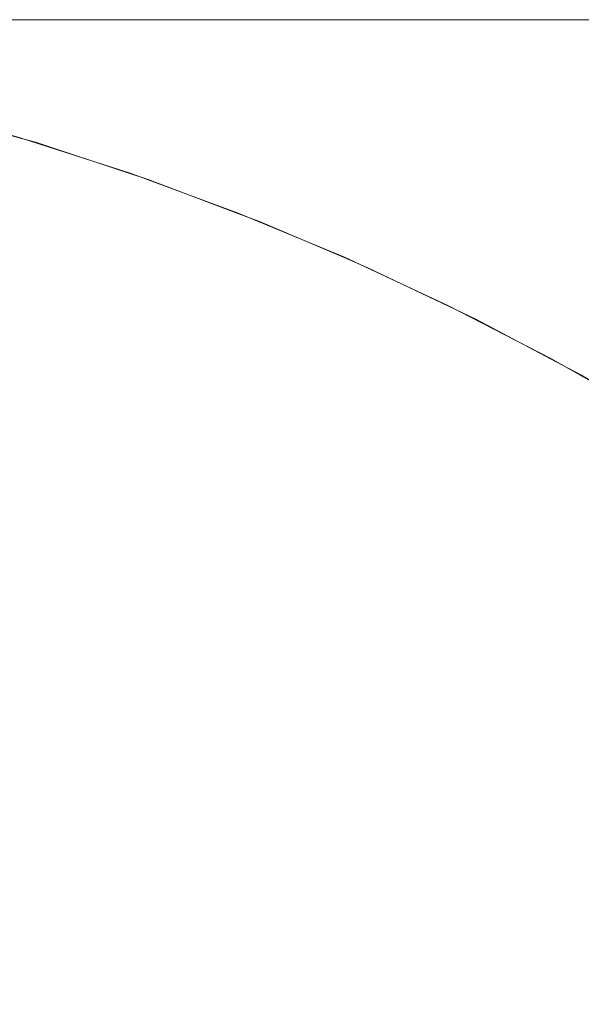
# Model space of a CAD drawing. Header units: centimetres. Extents: x -25.9 to 27.4, y -28.2 to -26.4.
# Tile 86 of 199: x -8.0998 to -8.0798, y -26.3952 to -26.36. Entities that reach past the tile are written whole.
import ezdxf

# ---------------------------------------------------------------- set-up
doc = ezdxf.new("R2010")
doc.units = ezdxf.units.CM
doc.header["$LTSCALE"] = 2.54
doc.layers.add('Lucido design-1', color=7, linetype='Continuous')

# ---------------------------------------------------------------- blocks, each defined once
blk = doc.blocks.new('Gruppo-4-1')
at = {"color": 7, "linetype": 'Continuous', "lineweight": 9}
for points, invisible_edges in [([(27.271439, -26.360047, 540.423108), (27.271439, -26.36, 540.420033), (-25.828561, -26.36, 540.420033), (-25.828561, -26.360047, 540.423108)], 8), ([(-25.828561, -26.36, 539.820033), (-8.084169, -26.36, 540.145677), (-8.089361, -26.36, 540.13896)], 9), ([(-25.828561, -26.36, 539.820033), (-8.078696, -26.36, 540.152168), (-8.084169, -26.36, 540.145677)], 9), ([(-8.089361, -26.36, 540.13896), (-8.094263, -26.36, 540.132028), (-25.828561, -26.36, 539.820033)], 10), ([(-25.828561, -26.36, 540.420033), (-8.003133, -26.36, 540.205611), (-8.010942, -26.36, 540.202279)], 9), ([(-25.828561, -26.36, 539.820033), (-8.098867, -26.36, 540.124895), (-8.103164, -26.36, 540.117572)], 9), ([(-8.094263, -26.36, 540.132028), (-8.098867, -26.36, 540.124895), (-25.828561, -26.36, 539.820033)], 10), ([(-25.828561, -26.36, 540.420033), (-8.040556, -26.36, 540.185735), (-8.047488, -26.36, 540.180833)], 9), ([(-25.828561, -26.36, 540.420033), (-8.0261, -26.36, 540.194636), (-8.033423, -26.36, 540.190339)], 9), ([(-8.010942, -26.36, 540.202279), (-8.018602, -26.36, 540.198619), (-25.828561, -26.36, 540.420033)], 10), ([(-8.018602, -26.36, 540.198619), (-8.0261, -26.36, 540.194636), (-25.828561, -26.36, 540.420033)], 10), ([(-25.828561, -26.36, 540.420033), (-7.987126, -26.36, 540.211267), (-7.995189, -26.36, 540.208609)], 9), ([(-25.828561, -26.36, 540.420033), (-7.970697, -26.36, 540.215544), (-7.978957, -26.36, 540.21358)], 9), ([(-25.828561, -26.36, 539.820033), (-8.066949, -26.36, 540.164425), (-8.072953, -26.36, 540.158421)], 9), ([(-8.033423, -26.36, 540.190339), (-8.040556, -26.36, 540.185735), (-25.828561, -26.36, 540.420033)], 10), ([(-8.047488, -26.36, 540.180833), (-8.054205, -26.36, 540.175641), (-25.828561, -26.36, 540.420033)], 10), ([(-7.995189, -26.36, 540.208609), (-8.003133, -26.36, 540.205611), (-25.828561, -26.36, 540.420033)], 10), ([(-25.828561, -26.36, 540.420033), (-7.962362, -26.36, 540.217157), (-7.970697, -26.36, 540.215544)], 9), ([(-7.978957, -26.36, 540.21358), (-7.987126, -26.36, 540.211267), (-25.828561, -26.36, 540.420033)], 10), ([(9.371439, -26.36, 540.220033), (-25.828561, -26.36, 540.420033), (27.271439, -26.36, 540.420033)], 9), ([(9.371439, -26.36, 540.220033), (-7.928561, -26.36, 540.220033), (-25.828561, -26.36, 540.420033)], 10), ([(-8.072953, -26.36, 540.158421), (-8.078696, -26.36, 540.152168), (-25.828561, -26.36, 539.820033)], 10), ([(-25.828561, -26.36, 539.820033), (-25.828561, -26.36, 540.420033), (-8.054205, -26.36, 540.175641), (-8.060696, -26.36, 540.170168)], 10), ([(-8.060696, -26.36, 540.170168), (-8.066949, -26.36, 540.164425), (-25.828561, -26.36, 539.820033)], 10), ([(-25.828561, -26.36, 540.420033), (-7.953965, -26.36, 540.218414), (-7.962362, -26.36, 540.217157)], 9), ([(-25.828561, -26.36, 540.420033), (-7.93705, -26.36, 540.219853), (-7.945523, -26.36, 540.219313)], 9), ([(-7.928561, -26.36, 540.220033), (-7.93705, -26.36, 540.219853), (-25.828561, -26.36, 540.420033)], 10), ([(-7.945523, -26.36, 540.219313), (-7.953965, -26.36, 540.218414), (-25.828561, -26.36, 540.420033)], 10), ([(-25.828561, -26.360047, 540.423108), (-25.828561, -26.360114, 540.424394), (27.271439, -26.360114, 540.424394), (27.271439, -26.360047, 540.423108)], 10), ([(27.271439, -26.360261, 540.427254), (27.271439, -26.360114, 540.424394), (-25.828561, -26.360114, 540.424394), (-25.828561, -26.360261, 540.427254)], 10), ([(-25.828561, -26.360261, 540.427254), (-25.828561, -26.3604, 540.428747), (27.271439, -26.3604, 540.428747), (27.271439, -26.360261, 540.427254)], 10), ([(-8.107147, -26.36, 540.110074), (-8.103164, -26.36, 540.117572), (-8.099358, -26.360095, 540.115446), (-8.103254, -26.360095, 540.108111)], 14), ([(-8.106834, -26.360095, 540.100618), (-8.103254, -26.360095, 540.108111), (-8.099564, -26.360361, 540.106251), (-8.103069, -26.360361, 540.098916)], 15), ([(-8.103254, -26.360095, 540.108111), (-8.099358, -26.360095, 540.115446), (-8.09575, -26.360361, 540.113431), (-8.099564, -26.360361, 540.106251)], 15), ([(-8.103164, -26.36, 540.117572), (-8.098867, -26.36, 540.124895), (-8.095155, -26.360095, 540.122609), (-8.099358, -26.360095, 540.115446)], 14), ([(-8.099358, -26.360095, 540.115446), (-8.095155, -26.360095, 540.122609), (-8.091636, -26.360361, 540.120442), (-8.09575, -26.360361, 540.113431)], 15), ([(-8.098867, -26.36, 540.124895), (-8.094263, -26.36, 540.132028), (-8.090651, -26.360095, 540.129587), (-8.095155, -26.360095, 540.122609)], 14), ([(-8.095155, -26.360095, 540.122609), (-8.090651, -26.360095, 540.129587), (-8.087227, -26.360361, 540.127273), (-8.091636, -26.360361, 540.120442)], 15), ([(-8.094263, -26.36, 540.132028), (-8.089361, -26.36, 540.13896), (-8.085856, -26.360095, 540.136368), (-8.090651, -26.360095, 540.129587)], 14), ([(-8.090651, -26.360095, 540.129587), (-8.085856, -26.360095, 540.136368), (-8.082533, -26.360361, 540.13391), (-8.087227, -26.360361, 540.127273)], 15), ([(-8.089361, -26.36, 540.13896), (-8.084169, -26.36, 540.145677), (-8.080776, -26.360095, 540.142938), (-8.085856, -26.360095, 540.136368)], 14), ([(-8.085856, -26.360095, 540.136368), (-8.080776, -26.360095, 540.142938), (-8.077561, -26.360361, 540.140342), (-8.082533, -26.360361, 540.13391)], 15), ([(-8.084169, -26.36, 540.145677), (-8.078696, -26.36, 540.152168), (-8.075423, -26.360095, 540.149288), (-8.080776, -26.360095, 540.142938)], 14), ([(-8.080776, -26.360095, 540.142938), (-8.075423, -26.360095, 540.149288), (-8.072321, -26.360361, 540.146558), (-8.077561, -26.360361, 540.140342)], 15), ([(27.271439, -26.360647, 540.43139), (27.271439, -26.3604, 540.428747), (-25.828561, -26.3604, 540.428747), (-25.828561, -26.360647, 540.43139)], 10), ([(-25.828561, -26.360647, 540.43139), (-25.828561, -26.360876, 540.433083), (27.271439, -26.360876, 540.433083), (27.271439, -26.360647, 540.43139)], 10), ([(-8.106259, -26.360361, 540.091438), (-8.103069, -26.360361, 540.098916), (-8.09932, -26.360798, 540.097221), (-8.102442, -26.360798, 540.089904)], 15), ([(-8.103069, -26.360361, 540.098916), (-8.099564, -26.360361, 540.106251), (-8.09589, -26.360798, 540.104399), (-8.09932, -26.360798, 540.097221)], 15), ([(-8.099564, -26.360361, 540.106251), (-8.09575, -26.360361, 540.113431), (-8.092158, -26.360798, 540.111424), (-8.09589, -26.360798, 540.104399)], 15), ([(-8.09575, -26.360361, 540.113431), (-8.091636, -26.360361, 540.120442), (-8.088132, -26.360798, 540.118285), (-8.092158, -26.360798, 540.111424)], 15), ([(-8.091636, -26.360361, 540.120442), (-8.087227, -26.360361, 540.127273), (-8.083819, -26.360798, 540.124969), (-8.088132, -26.360798, 540.118285)], 15), ([(-8.087227, -26.360361, 540.127273), (-8.082533, -26.360361, 540.13391), (-8.079225, -26.360798, 540.131464), (-8.083819, -26.360798, 540.124969)], 15), ([(-8.082533, -26.360361, 540.13391), (-8.077561, -26.360361, 540.140342), (-8.07436, -26.360798, 540.137758), (-8.079225, -26.360798, 540.131464)], 15), ([(27.271439, -26.361205, 540.435511), (27.271439, -26.360876, 540.433083), (-25.828561, -26.360876, 540.433083), (-25.828561, -26.361205, 540.435511)], 10), ([(-8.10525, -26.360798, 540.082462), (-8.102442, -26.360798, 540.089904), (-8.098647, -26.361404, 540.08838), (-8.101395, -26.361404, 540.081099)], 15), ([(-8.102442, -26.360798, 540.089904), (-8.09932, -26.360798, 540.097221), (-8.095593, -26.361404, 540.095537), (-8.098647, -26.361404, 540.08838)], 15), ([(-8.09932, -26.360798, 540.097221), (-8.09589, -26.360798, 540.104399), (-8.092238, -26.361404, 540.102558), (-8.095593, -26.361404, 540.095537)], 15), ([(-8.09589, -26.360798, 540.104399), (-8.092158, -26.360798, 540.111424), (-8.088588, -26.361404, 540.10943), (-8.092238, -26.361404, 540.102558)], 15), ([(-8.092158, -26.360798, 540.111424), (-8.088132, -26.360798, 540.118285), (-8.08465, -26.361404, 540.116141), (-8.088588, -26.361404, 540.10943)], 15), ([(-8.088132, -26.360798, 540.118285), (-8.083819, -26.360798, 540.124969), (-8.080431, -26.361404, 540.122679), (-8.08465, -26.361404, 540.116141)], 15), ([(-8.083819, -26.360798, 540.124969), (-8.079225, -26.360798, 540.131464), (-8.075937, -26.361404, 540.129032), (-8.080431, -26.361404, 540.122679)], 15), ([(-25.828561, -26.361205, 540.435511), (-25.828561, -26.36154, 540.437394), (27.271439, -26.36154, 540.437394), (27.271439, -26.361205, 540.435511)], 10), ([(27.271439, -26.361935, 540.439608), (27.271439, -26.36154, 540.437394), (-25.828561, -26.36154, 540.437394), (-25.828561, -26.361935, 540.439608)], 10), ([(-8.103831, -26.361404, 540.073709), (-8.101395, -26.361404, 540.081099), (-8.097569, -26.362177, 540.079748), (-8.099951, -26.362177, 540.072521)], 15), ([(-8.101395, -26.361404, 540.081099), (-8.098647, -26.361404, 540.08838), (-8.094883, -26.362177, 540.086867), (-8.097569, -26.362177, 540.079748)], 15), ([(-8.098647, -26.361404, 540.08838), (-8.095593, -26.361404, 540.095537), (-8.091896, -26.362177, 540.093865), (-8.094883, -26.362177, 540.086867)], 15), ([(-8.095593, -26.361404, 540.095537), (-8.092238, -26.361404, 540.102558), (-8.088615, -26.362177, 540.100731), (-8.091896, -26.362177, 540.093865)], 15), ([(-8.092238, -26.361404, 540.102558), (-8.088588, -26.361404, 540.10943), (-8.085046, -26.362177, 540.107451), (-8.088615, -26.362177, 540.100731)], 15), ([(-8.088588, -26.361404, 540.10943), (-8.08465, -26.361404, 540.116141), (-8.081195, -26.362177, 540.114014), (-8.085046, -26.362177, 540.107451)], 15), ([(-8.08465, -26.361404, 540.116141), (-8.080431, -26.361404, 540.122679), (-8.077069, -26.362177, 540.120407), (-8.081195, -26.362177, 540.114014)], 15), ([(-8.080431, -26.361404, 540.122679), (-8.075937, -26.361404, 540.129032), (-8.072675, -26.362177, 540.126619), (-8.077069, -26.362177, 540.120407)], 15), ([(-25.828561, -26.361935, 540.439608), (-25.828561, -26.362392, 540.441673), (27.271439, -26.362392, 540.441673), (27.271439, -26.361935, 540.439608)], 10), ([(27.271439, -26.362835, 540.443675), (27.271439, -26.362392, 540.441673), (-25.828561, -26.362392, 540.441673), (-25.828561, -26.362835, 540.443675)], 10), ([(-8.103785, -26.362177, 540.057797), (-8.102024, -26.362177, 540.0652), (-8.098136, -26.363117, 540.064187), (-8.099857, -26.363117, 540.05695)], 15), ([(-8.102024, -26.362177, 540.0652), (-8.099951, -26.362177, 540.072521), (-8.096109, -26.363117, 540.071344), (-8.098136, -26.363117, 540.064187)], 15), ([(-8.099951, -26.362177, 540.072521), (-8.097569, -26.362177, 540.079748), (-8.09378, -26.363117, 540.078409), (-8.096109, -26.363117, 540.071344)], 15), ([(-8.097569, -26.362177, 540.079748), (-8.094883, -26.362177, 540.086867), (-8.091154, -26.363117, 540.085368), (-8.09378, -26.363117, 540.078409)], 15), ([(-8.094883, -26.362177, 540.086867), (-8.091896, -26.362177, 540.093865), (-8.088234, -26.363117, 540.09221), (-8.091154, -26.363117, 540.085368)], 15), ([(-8.091896, -26.362177, 540.093865), (-8.088615, -26.362177, 540.100731), (-8.085027, -26.363117, 540.098922), (-8.088234, -26.363117, 540.09221)], 15), ([(-8.088615, -26.362177, 540.100731), (-8.085046, -26.362177, 540.107451), (-8.081538, -26.363117, 540.105491), (-8.085027, -26.363117, 540.098922)], 15), ([(-8.085046, -26.362177, 540.107451), (-8.081195, -26.362177, 540.114014), (-8.077773, -26.363117, 540.111907), (-8.081538, -26.363117, 540.105491)], 15), ([(-8.081195, -26.362177, 540.114014), (-8.077069, -26.362177, 540.120407), (-8.07374, -26.363117, 540.118157), (-8.077773, -26.363117, 540.111907)], 15), ([(-25.828561, -26.362835, 540.443675), (-25.828561, -26.363428, 540.44591), (27.271439, -26.363428, 540.44591), (27.271439, -26.362835, 540.443675)], 10), ([(-8.10379, -26.363117, 540.020033), (-8.099817, -26.36422, 540.020033), (-8.09982, -26.36423, 539.820033), (-8.103364, -26.363227, 539.820033)], 10), ([(-8.10379, -26.363117, 540.020033), (-8.103632, -26.363117, 540.02747), (-8.099663, -26.36422, 540.027302), (-8.099817, -26.36422, 540.020033)], 7), ([(-8.103632, -26.363117, 540.02747), (-8.103158, -26.363117, 540.034894), (-8.0992, -26.36422, 540.034557), (-8.099663, -26.36422, 540.027302)], 15), ([(-8.103158, -26.363117, 540.034894), (-8.10237, -26.363117, 540.042291), (-8.09843, -26.36422, 540.041786), (-8.0992, -26.36422, 540.034557)], 15), ([(-8.10237, -26.363117, 540.042291), (-8.101269, -26.363117, 540.049647), (-8.097354, -26.36422, 540.048976), (-8.09843, -26.36422, 540.041786)], 15), ([(-8.101269, -26.363117, 540.049647), (-8.099857, -26.363117, 540.05695), (-8.095973, -26.36422, 540.056113), (-8.097354, -26.36422, 540.048976)], 15), ([(-8.099857, -26.363117, 540.05695), (-8.098136, -26.363117, 540.064187), (-8.094291, -26.36422, 540.063186), (-8.095973, -26.36422, 540.056113)], 15), ([(-8.098136, -26.363117, 540.064187), (-8.096109, -26.363117, 540.071344), (-8.09231, -26.36422, 540.070181), (-8.094291, -26.36422, 540.063186)], 15), ([(-8.096109, -26.363117, 540.071344), (-8.09378, -26.363117, 540.078409), (-8.090034, -26.36422, 540.077085), (-8.09231, -26.36422, 540.070181)], 15), ([(-8.09378, -26.363117, 540.078409), (-8.091154, -26.363117, 540.085368), (-8.087467, -26.36422, 540.083887), (-8.090034, -26.36422, 540.077085)], 15), ([(-8.091154, -26.363117, 540.085368), (-8.088234, -26.363117, 540.09221), (-8.084614, -26.36422, 540.090574), (-8.087467, -26.36422, 540.083887)], 15), ([(-8.088234, -26.363117, 540.09221), (-8.085027, -26.363117, 540.098922), (-8.08148, -26.36422, 540.097133), (-8.084614, -26.36422, 540.090574)], 15), ([(-8.085027, -26.363117, 540.098922), (-8.081538, -26.363117, 540.105491), (-8.07807, -26.36422, 540.103554), (-8.08148, -26.36422, 540.097133)], 15), ([(-8.081538, -26.363117, 540.105491), (-8.077773, -26.363117, 540.111907), (-8.07439, -26.36422, 540.109824), (-8.07807, -26.36422, 540.103554)], 15), ([(27.271439, -26.363905, 540.447705), (27.271439, -26.363428, 540.44591), (-25.828561, -26.363428, 540.44591), (-25.828561, -26.363905, 540.447705)], 10), ([(-8.103388, -26.363319, 539.815674), (-8.099307, -26.364474, 539.815674), (-8.099385, -26.364729, 539.811541), (-8.103455, -26.363576, 539.811541)], 15), ([(-8.099307, -26.364474, 539.815674), (-8.103388, -26.363319, 539.815674), (-8.103364, -26.363227, 539.820033), (-8.09982, -26.36423, 539.820033)], 11), ([(-8.103455, -26.363576, 539.811541), (-8.099385, -26.364729, 539.811541), (-8.099513, -26.365146, 539.807427), (-8.103565, -26.363999, 539.807427)], 15), ([(-25.828561, -26.363905, 540.447705), (-25.828561, -26.364648, 540.450098), (27.271439, -26.364648, 540.450098), (27.271439, -26.363905, 540.447705)], 10), ([(-8.103565, -26.363999, 539.807427), (-8.099513, -26.365146, 539.807427), (-8.09969, -26.365725, 539.803337), (-8.103717, -26.364585, 539.803337)], 15), ([(-8.099279, -26.364383, 539.820033), (-8.09982, -26.36423, 539.820033), (-8.099817, -26.36422, 540.020033)], 10), ([(-8.09982, -26.36423, 539.820033), (-8.099279, -26.364383, 539.820033), (-8.099307, -26.364474, 539.815674)], 10), ([(-8.099279, -26.364383, 539.820033), (-8.099817, -26.36422, 540.020033), (-8.095896, -26.365486, 540.020033)], 9), ([(-8.099817, -26.36422, 540.020033), (-8.099663, -26.36422, 540.027302), (-8.095745, -26.365486, 540.027135), (-8.095896, -26.365486, 540.020033)], 7), ([(-8.099663, -26.36422, 540.027302), (-8.0992, -26.36422, 540.034557), (-8.095293, -26.365486, 540.034224), (-8.095745, -26.365486, 540.027135)], 15), ([(-8.099307, -26.364474, 539.815674), (-8.095279, -26.365802, 539.815674), (-8.095368, -26.366053, 539.811541), (-8.099385, -26.364729, 539.811541)], 15), ([(-8.095279, -26.365802, 539.815674), (-8.099307, -26.364474, 539.815674), (-8.099279, -26.364383, 539.820033), (-8.0959, -26.365497, 539.820033)], 11), ([(-8.095896, -26.365486, 540.020033), (-8.0959, -26.365497, 539.820033), (-8.099279, -26.364383, 539.820033)], 9), ([(-8.0992, -26.36422, 540.034557), (-8.09843, -26.36422, 540.041786), (-8.094541, -26.365486, 540.041288), (-8.095293, -26.365486, 540.034224)], 15), ([(-8.09843, -26.36422, 540.041786), (-8.097354, -26.36422, 540.048976), (-8.093489, -26.365486, 540.048313), (-8.094541, -26.365486, 540.041288)], 15), ([(-8.097354, -26.36422, 540.048976), (-8.095973, -26.36422, 540.056113), (-8.09214, -26.365486, 540.055287), (-8.093489, -26.365486, 540.048313)], 15), ([(-8.095973, -26.36422, 540.056113), (-8.094291, -26.36422, 540.063186), (-8.090497, -26.365486, 540.062198), (-8.09214, -26.365486, 540.055287)], 15), ([(-8.094291, -26.36422, 540.063186), (-8.09231, -26.36422, 540.070181), (-8.088561, -26.365486, 540.069033), (-8.090497, -26.365486, 540.062198)], 15), ([(-8.09231, -26.36422, 540.070181), (-8.090034, -26.36422, 540.077085), (-8.086338, -26.365486, 540.075779), (-8.088561, -26.365486, 540.069033)], 15), ([(-8.090034, -26.36422, 540.077085), (-8.087467, -26.36422, 540.083887), (-8.08383, -26.365486, 540.082425), (-8.086338, -26.365486, 540.075779)], 15), ([(-8.087467, -26.36422, 540.083887), (-8.084614, -26.36422, 540.090574), (-8.081042, -26.365486, 540.088959), (-8.08383, -26.365486, 540.082425)], 15), ([(-8.084614, -26.36422, 540.090574), (-8.08148, -26.36422, 540.097133), (-8.077979, -26.365486, 540.095368), (-8.081042, -26.365486, 540.088959)], 15), ([(-8.08148, -26.36422, 540.097133), (-8.07807, -26.36422, 540.103554), (-8.074647, -26.365486, 540.101642), (-8.077979, -26.365486, 540.095368)], 15), ([(27.271439, -26.365143, 540.45169), (27.271439, -26.364648, 540.450098), (-25.828561, -26.364648, 540.450098), (-25.828561, -26.365143, 540.45169)], 10), ([(-8.103717, -26.364585, 539.803337), (-8.09969, -26.365725, 539.803337), (-8.099917, -26.366465, 539.79928), (-8.103912, -26.365334, 539.79928)], 15), ([(-8.099385, -26.364729, 539.811541), (-8.095368, -26.366053, 539.811541), (-8.095513, -26.366465, 539.807427), (-8.099513, -26.365146, 539.807427)], 15), ([(-25.828561, -26.365143, 540.45169), (-25.828561, -26.36605, 540.454229), (27.271439, -26.36605, 540.454229), (27.271439, -26.365143, 540.45169)], 10), ([(-8.099513, -26.365146, 539.807427), (-8.095513, -26.366465, 539.807427), (-8.095715, -26.367036, 539.803337), (-8.09969, -26.365725, 539.803337)], 15), ([(-8.095247, -26.365712, 539.820033), (-8.0959, -26.365497, 539.820033), (-8.095896, -26.365486, 540.020033)], 10), ([(-8.0959, -26.365497, 539.820033), (-8.095247, -26.365712, 539.820033), (-8.095279, -26.365802, 539.815674)], 10), ([(-8.095247, -26.365712, 539.820033), (-8.095896, -26.365486, 540.020033), (-8.092034, -26.36691, 540.020033)], 9), ([(-8.095896, -26.365486, 540.020033), (-8.095745, -26.365486, 540.027135), (-8.091887, -26.36691, 540.026971), (-8.092034, -26.36691, 540.020033)], 7), ([(-8.095745, -26.365486, 540.027135), (-8.095293, -26.365486, 540.034224), (-8.091445, -26.36691, 540.033897), (-8.091887, -26.36691, 540.026971)], 15), ([(-8.095293, -26.365486, 540.034224), (-8.094541, -26.365486, 540.041288), (-8.09071, -26.36691, 540.040797), (-8.091445, -26.36691, 540.033897)], 15), ([(-8.094541, -26.365486, 540.041288), (-8.093489, -26.365486, 540.048313), (-8.089683, -26.36691, 540.04766), (-8.09071, -26.36691, 540.040797)], 15), ([(-8.093489, -26.365486, 540.048313), (-8.09214, -26.365486, 540.055287), (-8.088365, -26.36691, 540.054474), (-8.089683, -26.36691, 540.04766)], 15), ([(-8.09214, -26.365486, 540.055287), (-8.090497, -26.365486, 540.062198), (-8.08676, -26.36691, 540.061225), (-8.088365, -26.36691, 540.054474)], 15), ([(-8.090497, -26.365486, 540.062198), (-8.088561, -26.365486, 540.069033), (-8.084869, -26.36691, 540.067902), (-8.08676, -26.36691, 540.061225)], 15), ([(-8.088561, -26.365486, 540.069033), (-8.086338, -26.365486, 540.075779), (-8.082696, -26.36691, 540.074493), (-8.084869, -26.36691, 540.067902)], 15), ([(-8.086338, -26.365486, 540.075779), (-8.08383, -26.365486, 540.082425), (-8.080246, -26.36691, 540.080985), (-8.082696, -26.36691, 540.074493)], 15), ([(-8.08383, -26.365486, 540.082425), (-8.081042, -26.365486, 540.088959), (-8.077523, -26.36691, 540.087368), (-8.080246, -26.36691, 540.080985)], 15), ([(-8.081042, -26.365486, 540.088959), (-8.077979, -26.365486, 540.095368), (-8.074531, -26.36691, 540.09363), (-8.077523, -26.36691, 540.087368)], 15), ([(-8.09969, -26.365725, 539.803337), (-8.095715, -26.367036, 539.803337), (-8.095973, -26.367765, 539.79928), (-8.099917, -26.366465, 539.79928)], 15), ([(-8.095279, -26.365802, 539.815674), (-8.091311, -26.367299, 539.815674), (-8.09141, -26.367546, 539.811541), (-8.095368, -26.366053, 539.811541)], 15), ([(-8.091311, -26.367299, 539.815674), (-8.095279, -26.365802, 539.815674), (-8.095247, -26.365712, 539.820033), (-8.092039, -26.366923, 539.820033)], 11), ([(-8.092034, -26.36691, 540.020033), (-8.092039, -26.366923, 539.820033), (-8.095247, -26.365712, 539.820033)], 9), ([(27.271439, -26.366548, 540.455624), (27.271439, -26.36605, 540.454229), (-25.828561, -26.36605, 540.454229), (-25.828561, -26.366548, 540.455624)], 10), ([(-8.095368, -26.366053, 539.811541), (-8.09141, -26.367546, 539.811541), (-8.091573, -26.367951, 539.807427), (-8.095513, -26.366465, 539.807427)], 15), ([(-25.828561, -26.366548, 540.455624), (-25.828561, -26.367629, 540.458295), (27.271439, -26.367629, 540.458295), (27.271439, -26.366548, 540.455624)], 10), ([(-8.099917, -26.366465, 539.79928), (-8.095973, -26.367765, 539.79928), (-8.096286, -26.368651, 539.795262), (-8.100192, -26.367363, 539.795262)], 15), ([(-8.095513, -26.366465, 539.807427), (-8.091573, -26.367951, 539.807427), (-8.091799, -26.368514, 539.803337), (-8.095715, -26.367036, 539.803337)], 15), ([(-8.091276, -26.367211, 539.820033), (-8.092039, -26.366923, 539.820033), (-8.092034, -26.36691, 540.020033)], 10), ([(-8.092039, -26.366923, 539.820033), (-8.091276, -26.367211, 539.820033), (-8.091311, -26.367299, 539.815674)], 10), ([(-8.091276, -26.367211, 539.820033), (-8.092034, -26.36691, 540.020033), (-8.088238, -26.36849, 540.020033)], 9), ([(-8.092034, -26.36691, 540.020033), (-8.091887, -26.36691, 540.026971), (-8.088094, -26.36849, 540.02681), (-8.088238, -26.36849, 540.020033)], 7), ([(-8.091887, -26.36691, 540.026971), (-8.091445, -26.36691, 540.033897), (-8.087662, -26.36849, 540.033575), (-8.088094, -26.36849, 540.02681)], 15), ([(-8.091445, -26.36691, 540.033897), (-8.09071, -26.36691, 540.040797), (-8.086944, -26.36849, 540.040315), (-8.087662, -26.36849, 540.033575)], 15), ([(-8.09071, -26.36691, 540.040797), (-8.089683, -26.36691, 540.04766), (-8.085941, -26.36849, 540.047019), (-8.086944, -26.36849, 540.040315)], 15), ([(-8.089683, -26.36691, 540.04766), (-8.088365, -26.36691, 540.054474), (-8.084654, -26.36849, 540.053674), (-8.085941, -26.36849, 540.047019)], 15), ([(-8.088365, -26.36691, 540.054474), (-8.08676, -26.36691, 540.061225), (-8.083085, -26.36849, 540.060268), (-8.084654, -26.36849, 540.053674)], 15), ([(-8.08676, -26.36691, 540.061225), (-8.084869, -26.36691, 540.067902), (-8.081239, -26.36849, 540.06679), (-8.083085, -26.36849, 540.060268)], 15), ([(-8.084869, -26.36691, 540.067902), (-8.082696, -26.36691, 540.074493), (-8.079117, -26.36849, 540.073228), (-8.081239, -26.36849, 540.06679)], 15), ([(-8.082696, -26.36691, 540.074493), (-8.080246, -26.36691, 540.080985), (-8.076723, -26.36849, 540.07957), (-8.079117, -26.36849, 540.073228)], 15), ([(-8.080246, -26.36691, 540.080985), (-8.077523, -26.36691, 540.087368), (-8.074063, -26.36849, 540.085804), (-8.076723, -26.36849, 540.07957)], 15), ([(-8.100192, -26.367363, 539.795262), (-8.096286, -26.368651, 539.795262), (-8.096653, -26.369691, 539.791289), (-8.100515, -26.368419, 539.791289)], 15), ([(-8.095715, -26.367036, 539.803337), (-8.091799, -26.368514, 539.803337), (-8.092088, -26.369231, 539.79928), (-8.095973, -26.367765, 539.79928)], 15), ([(-8.091311, -26.367299, 539.815674), (-8.08741, -26.368964, 539.815674), (-8.08752, -26.369206, 539.811541), (-8.09141, -26.367546, 539.811541)], 15), ([(-8.08741, -26.368964, 539.815674), (-8.091311, -26.367299, 539.815674), (-8.091276, -26.367211, 539.820033), (-8.088244, -26.368505, 539.820033)], 11), ([(-8.088238, -26.36849, 540.020033), (-8.088244, -26.368505, 539.820033), (-8.091276, -26.367211, 539.820033)], 9), ([(27.271439, -26.368117, 540.459498), (27.271439, -26.367629, 540.458295), (-25.828561, -26.367629, 540.458295), (-25.828561, -26.368117, 540.459498)], 10), ([(-8.09141, -26.367546, 539.811541), (-8.08752, -26.369206, 539.811541), (-8.0877, -26.369604, 539.807427), (-8.091573, -26.367951, 539.807427)], 15), ([(-8.095973, -26.367765, 539.79928), (-8.092088, -26.369231, 539.79928), (-8.092438, -26.370103, 539.795262), (-8.096286, -26.368651, 539.795262)], 15), ([(-8.091573, -26.367951, 539.807427), (-8.0877, -26.369604, 539.807427), (-8.087949, -26.370156, 539.803337), (-8.091799, -26.368514, 539.803337)], 15), ([(-25.828561, -26.368117, 540.459498), (-25.828561, -26.369385, 540.462288), (27.271439, -26.369385, 540.462288), (27.271439, -26.368117, 540.459498)], 10), ([(-8.100515, -26.368419, 539.791289), (-8.096653, -26.369691, 539.791289), (-8.097075, -26.370884, 539.787368), (-8.100885, -26.369628, 539.787368)], 15), ([(-8.096286, -26.368651, 539.795262), (-8.092438, -26.370103, 539.795262), (-8.092849, -26.371127, 539.791289), (-8.096653, -26.369691, 539.791289)], 15), ([(-8.091799, -26.368514, 539.803337), (-8.087949, -26.370156, 539.803337), (-8.088268, -26.370861, 539.79928), (-8.092088, -26.369231, 539.79928)], 15), ([(-8.087371, -26.368877, 539.820033), (-8.088244, -26.368505, 539.820033), (-8.088238, -26.36849, 540.020033)], 10), ([(-8.088244, -26.368505, 539.820033), (-8.087371, -26.368877, 539.820033), (-8.08741, -26.368964, 539.815674)], 10), ([(-8.087371, -26.368877, 539.820033), (-8.088238, -26.36849, 540.020033), (-8.084512, -26.370224, 540.020033)], 9), ([(-8.088238, -26.36849, 540.020033), (-8.088094, -26.36849, 540.02681), (-8.084372, -26.370224, 540.026652), (-8.084512, -26.370224, 540.020033)], 7), ([(-8.088094, -26.36849, 540.02681), (-8.087662, -26.36849, 540.033575), (-8.083951, -26.370224, 540.033259), (-8.084372, -26.370224, 540.026652)], 15), ([(-8.087662, -26.36849, 540.033575), (-8.086944, -26.36849, 540.040315), (-8.083249, -26.370224, 540.039842), (-8.083951, -26.370224, 540.033259)], 15), ([(-8.086944, -26.36849, 540.040315), (-8.085941, -26.36849, 540.047019), (-8.082269, -26.370224, 540.046389), (-8.083249, -26.370224, 540.039842)], 15), ([(-8.085941, -26.36849, 540.047019), (-8.084654, -26.36849, 540.053674), (-8.081012, -26.370224, 540.052889), (-8.082269, -26.370224, 540.046389)], 15), ([(-8.084654, -26.36849, 540.053674), (-8.083085, -26.36849, 540.060268), (-8.07948, -26.370224, 540.05933), (-8.081012, -26.370224, 540.052889)], 15), ([(-8.083085, -26.36849, 540.060268), (-8.081239, -26.36849, 540.06679), (-8.077677, -26.370224, 540.065699), (-8.07948, -26.370224, 540.05933)], 15), ([(-8.081239, -26.36849, 540.06679), (-8.079117, -26.36849, 540.073228), (-8.075604, -26.370224, 540.071987), (-8.077677, -26.370224, 540.065699)], 15), ([(-8.08741, -26.368964, 539.815674), (-8.083584, -26.370792, 539.815674), (-8.083704, -26.37103, 539.811541), (-8.08752, -26.369206, 539.811541)], 15), ([(-8.083584, -26.370792, 539.815674), (-8.08741, -26.368964, 539.815674), (-8.087371, -26.368877, 539.820033), (-8.08452, -26.37024, 539.820033)], 11), ([(-8.084512, -26.370224, 540.020033), (-8.08452, -26.37024, 539.820033), (-8.087371, -26.368877, 539.820033)], 9), ([(27.271439, -26.369848, 540.463308), (27.271439, -26.369385, 540.462288), (-25.828561, -26.369385, 540.462288), (-25.828561, -26.369848, 540.463308)], 10), ([(-8.092088, -26.369231, 539.79928), (-8.088268, -26.370861, 539.79928), (-8.088655, -26.371717, 539.795262), (-8.092438, -26.370103, 539.795262)], 15), ([(-8.08752, -26.369206, 539.811541), (-8.083704, -26.37103, 539.811541), (-8.0839, -26.37142, 539.807427), (-8.0877, -26.369604, 539.807427)], 15), ([(-25.828561, -26.369848, 540.463308), (-25.828561, -26.371313, 540.466201), (27.271439, -26.371313, 540.466201), (27.271439, -26.369848, 540.463308)], 10), ([(-8.100885, -26.369628, 539.787368), (-8.097075, -26.370884, 539.787368), (-8.097549, -26.372227, 539.783506), (-8.101303, -26.37099, 539.783506)], 15), ([(-8.096653, -26.369691, 539.791289), (-8.092849, -26.371127, 539.791289), (-8.093321, -26.372301, 539.787368), (-8.097075, -26.370884, 539.787368)], 15), ([(-8.0877, -26.369604, 539.807427), (-8.0839, -26.37142, 539.807427), (-8.084173, -26.371961, 539.803337), (-8.087949, -26.370156, 539.803337)], 15), ([(-8.092438, -26.370103, 539.795262), (-8.088655, -26.371717, 539.795262), (-8.08911, -26.372723, 539.791289), (-8.092849, -26.371127, 539.791289)], 15), ([(-8.087949, -26.370156, 539.803337), (-8.084173, -26.371961, 539.803337), (-8.084521, -26.372651, 539.79928), (-8.088268, -26.370861, 539.79928)], 15), ([(-8.083541, -26.370707, 539.820033), (-8.08452, -26.37024, 539.820033), (-8.084512, -26.370224, 540.020033)], 10), ([(-8.08452, -26.37024, 539.820033), (-8.083541, -26.370707, 539.820033), (-8.083584, -26.370792, 539.815674)], 10), ([(-8.083541, -26.370707, 539.820033), (-8.084512, -26.370224, 540.020033), (-8.080865, -26.372108, 540.020033)], 9), ([(-8.084512, -26.370224, 540.020033), (-8.084372, -26.370224, 540.026652), (-8.080727, -26.372108, 540.026497), (-8.080865, -26.372108, 540.020033)], 7), ([(-8.084372, -26.370224, 540.026652), (-8.083951, -26.370224, 540.033259), (-8.080316, -26.372108, 540.03295), (-8.080727, -26.372108, 540.026497)], 15), ([(-8.083951, -26.370224, 540.033259), (-8.083249, -26.370224, 540.039842), (-8.079631, -26.372108, 540.039379), (-8.080316, -26.372108, 540.03295)], 15), ([(-8.083249, -26.370224, 540.039842), (-8.082269, -26.370224, 540.046389), (-8.078674, -26.372108, 540.045773), (-8.079631, -26.372108, 540.039379)], 15), ([(-8.082269, -26.370224, 540.046389), (-8.081012, -26.370224, 540.052889), (-8.077446, -26.372108, 540.052121), (-8.078674, -26.372108, 540.045773)], 15), ([(-8.081012, -26.370224, 540.052889), (-8.07948, -26.370224, 540.05933), (-8.07595, -26.372108, 540.05841), (-8.077446, -26.372108, 540.052121)], 15), ([(-8.097075, -26.370884, 539.787368), (-8.093321, -26.372301, 539.787368), (-8.093852, -26.373623, 539.783506), (-8.097549, -26.372227, 539.783506)], 15), ([(-8.088268, -26.370861, 539.79928), (-8.084521, -26.372651, 539.79928), (-8.084944, -26.37349, 539.795262), (-8.088655, -26.371717, 539.795262)], 15), ([(-8.083584, -26.370792, 539.815674), (-8.079838, -26.372782, 539.815674), (-8.079968, -26.373014, 539.811541), (-8.083704, -26.37103, 539.811541)], 15), ([(-8.079838, -26.372782, 539.815674), (-8.083584, -26.370792, 539.815674), (-8.083541, -26.370707, 539.820033), (-8.080873, -26.372124, 539.820033)], 11), ([(-8.080865, -26.372108, 540.020033), (-8.080873, -26.372124, 539.820033), (-8.083541, -26.370707, 539.820033)], 9), ([(-8.101303, -26.37099, 539.783506), (-8.097549, -26.372227, 539.783506), (-8.098076, -26.373718, 539.77971), (-8.101765, -26.372502, 539.77971)], 15), ([(-8.092849, -26.371127, 539.791289), (-8.08911, -26.372723, 539.791289), (-8.089631, -26.373876, 539.787368), (-8.093321, -26.372301, 539.787368)], 15), ([(-8.083704, -26.37103, 539.811541), (-8.079968, -26.373014, 539.811541), (-8.080181, -26.373395, 539.807427), (-8.0839, -26.37142, 539.807427)], 15), ([(27.271439, -26.371739, 540.467045), (27.271439, -26.371313, 540.466201), (-25.828561, -26.371313, 540.466201), (-25.828561, -26.371739, 540.467045)], 10), ([(-8.0839, -26.37142, 539.807427), (-8.080181, -26.373395, 539.807427), (-8.080476, -26.373924, 539.803337), (-8.084173, -26.371961, 539.803337)], 15), ([(-25.828561, -26.371739, 540.467045), (-25.828561, -26.373409, 540.470027), (27.271439, -26.373409, 540.470027), (27.271439, -26.371739, 540.467045)], 10), ([(-8.088655, -26.371717, 539.795262), (-8.084944, -26.37349, 539.795262), (-8.085441, -26.374476, 539.791289), (-8.08911, -26.372723, 539.791289)], 15), ([(-8.097549, -26.372227, 539.783506), (-8.093852, -26.373623, 539.783506), (-8.094441, -26.375089, 539.77971), (-8.098076, -26.373718, 539.77971)], 15), ([(-8.093321, -26.372301, 539.787368), (-8.089631, -26.373876, 539.787368), (-8.090217, -26.375174, 539.783506), (-8.093852, -26.373623, 539.783506)], 15), ([(-8.084173, -26.371961, 539.803337), (-8.080476, -26.373924, 539.803337), (-8.080854, -26.374599, 539.79928), (-8.084521, -26.372651, 539.79928)], 15), ([(-8.079792, -26.372699, 539.820033), (-8.080873, -26.372124, 539.820033), (-8.080865, -26.372108, 540.020033)], 10), ([(-8.080873, -26.372124, 539.820033), (-8.079792, -26.372699, 539.820033), (-8.079838, -26.372782, 539.815674)], 10), ([(-8.079792, -26.372699, 539.820033), (-8.080865, -26.372108, 540.020033), (-8.0773, -26.374138, 540.020033)], 9), ([(-8.080865, -26.372108, 540.020033), (-8.080727, -26.372108, 540.026497), (-8.077166, -26.374138, 540.026346), (-8.0773, -26.374138, 540.020033)], 7), ([(-8.080727, -26.372108, 540.026497), (-8.080316, -26.372108, 540.03295), (-8.076765, -26.374138, 540.032647), (-8.077166, -26.374138, 540.026346)], 15), ([(-8.080316, -26.372108, 540.03295), (-8.079631, -26.372108, 540.039379), (-8.076096, -26.374138, 540.038926), (-8.076765, -26.374138, 540.032647)], 15), ([(-8.101765, -26.372502, 539.77971), (-8.098076, -26.373718, 539.77971), (-8.098654, -26.375352, 539.775984), (-8.102273, -26.374159, 539.775984)], 15), ([(-8.084521, -26.372651, 539.79928), (-8.080854, -26.374599, 539.79928), (-8.081312, -26.37542, 539.795262), (-8.084944, -26.37349, 539.795262)], 15), ([(-8.08911, -26.372723, 539.791289), (-8.085441, -26.374476, 539.791289), (-8.086011, -26.375606, 539.787368), (-8.089631, -26.373876, 539.787368)], 15), ([(-8.079968, -26.373014, 539.811541), (-8.07632, -26.375155, 539.811541), (-8.076549, -26.375526, 539.807427), (-8.080181, -26.373395, 539.807427)], 15), ([(-8.079838, -26.372782, 539.815674), (-8.076181, -26.374928, 539.815674), (-8.07632, -26.375155, 539.811541), (-8.079968, -26.373014, 539.811541)], 15), ([(-8.076181, -26.374928, 539.815674), (-8.079838, -26.372782, 539.815674), (-8.079792, -26.372699, 539.820033), (-8.07731, -26.374155, 539.820033)], 11), ([(-8.0773, -26.374138, 540.020033), (-8.07731, -26.374155, 539.820033), (-8.079792, -26.372699, 539.820033)], 9), ([(27.271439, -26.373788, 540.470703), (27.271439, -26.373409, 540.470027), (-25.828561, -26.373409, 540.470027), (-25.828561, -26.373788, 540.470703)], 10), ([(-8.098076, -26.373718, 539.77971), (-8.094441, -26.375089, 539.77971), (-8.095088, -26.376698, 539.775984), (-8.098654, -26.375352, 539.775984)], 15), ([(-8.093852, -26.373623, 539.783506), (-8.090217, -26.375174, 539.783506), (-8.090869, -26.376614, 539.77971), (-8.094441, -26.375089, 539.77971)], 15), ([(-8.084944, -26.37349, 539.795262), (-8.081312, -26.37542, 539.795262), (-8.08185, -26.376383, 539.791289), (-8.085441, -26.374476, 539.791289)], 15), ([(-8.080181, -26.373395, 539.807427), (-8.076549, -26.375526, 539.807427), (-8.076867, -26.376042, 539.803337), (-8.080476, -26.373924, 539.803337)], 15), ([(-25.828561, -26.373788, 540.470703), (-25.828561, -26.37567, 540.473758), (27.271439, -26.37567, 540.473758), (27.271439, -26.373788, 540.470703)], 10), ([(-8.089631, -26.373876, 539.787368), (-8.086011, -26.375606, 539.787368), (-8.086652, -26.376877, 539.783506), (-8.090217, -26.375174, 539.783506)], 15), ([(-8.080476, -26.373924, 539.803337), (-8.076867, -26.376042, 539.803337), (-8.077272, -26.376701, 539.79928), (-8.080854, -26.374599, 539.79928)], 15), ([(-8.102273, -26.374159, 539.775984), (-8.098654, -26.375352, 539.775984), (-8.099281, -26.377129, 539.772337), (-8.102825, -26.375961, 539.772337)], 15), ([(-8.085441, -26.374476, 539.791289), (-8.08185, -26.376383, 539.791289), (-8.082467, -26.377488, 539.787368), (-8.086011, -26.375606, 539.787368)], 15), ([(-8.080854, -26.374599, 539.79928), (-8.077272, -26.376701, 539.79928), (-8.077765, -26.377501, 539.795262), (-8.081312, -26.37542, 539.795262)], 15), ([(-8.094441, -26.375089, 539.77971), (-8.090869, -26.376614, 539.77971), (-8.091583, -26.378194, 539.775984), (-8.095088, -26.376698, 539.775984)], 15), ([(-8.098654, -26.375352, 539.775984), (-8.095088, -26.376698, 539.775984), (-8.09579, -26.378446, 539.772337), (-8.099281, -26.377129, 539.772337)], 15), ([(-8.090217, -26.375174, 539.783506), (-8.086652, -26.376877, 539.783506), (-8.087363, -26.378289, 539.77971), (-8.090869, -26.376614, 539.77971)], 15), ([(-8.081312, -26.37542, 539.795262), (-8.077765, -26.377501, 539.795262), (-8.078343, -26.378441, 539.791289), (-8.08185, -26.376383, 539.791289)], 15), ([(27.271439, -26.375989, 540.474275), (27.271439, -26.37567, 540.473758), (-25.828561, -26.37567, 540.473758), (-25.828561, -26.375989, 540.474275)], 10), ([(-8.086011, -26.375606, 539.787368), (-8.082467, -26.377488, 539.787368), (-8.083162, -26.378731, 539.783506), (-8.086652, -26.376877, 539.783506)], 15), ([(-25.828561, -26.375989, 540.474275), (-25.828561, -26.378092, 540.477386), (27.271439, -26.378092, 540.477386), (27.271439, -26.375989, 540.474275)], 10), ([(-8.102825, -26.375961, 539.772337), (-8.099281, -26.377129, 539.772337), (-8.099957, -26.379043, 539.768772), (-8.103419, -26.377901, 539.768772)], 15), ([(-8.08185, -26.376383, 539.791289), (-8.078343, -26.378441, 539.791289), (-8.079007, -26.379518, 539.787368), (-8.082467, -26.377488, 539.787368)], 15), ([(-8.095088, -26.376698, 539.775984), (-8.091583, -26.378194, 539.775984), (-8.092359, -26.37991, 539.772337), (-8.09579, -26.378446, 539.772337)], 15), ([(-8.090869, -26.376614, 539.77971), (-8.087363, -26.378289, 539.77971), (-8.088144, -26.379837, 539.775984), (-8.091583, -26.378194, 539.775984)], 15), ([(-8.086652, -26.376877, 539.783506), (-8.083162, -26.378731, 539.783506), (-8.083933, -26.380111, 539.77971), (-8.087363, -26.378289, 539.77971)], 15), ([(-8.099281, -26.377129, 539.772337), (-8.09579, -26.378446, 539.772337), (-8.096547, -26.380329, 539.768772), (-8.099957, -26.379043, 539.768772)], 15), ([(-8.082467, -26.377488, 539.787368), (-8.079007, -26.379518, 539.787368), (-8.079754, -26.380731, 539.783506), (-8.083162, -26.378731, 539.783506)], 15), ([(27.271439, -26.378341, 540.477756), (27.271439, -26.378092, 540.477386), (-25.828561, -26.378092, 540.477386), (-25.828561, -26.378341, 540.477756)], 10), ([(-8.091583, -26.378194, 539.775984), (-8.088144, -26.379837, 539.775984), (-8.088992, -26.381519, 539.772337), (-8.092359, -26.37991, 539.772337)], 15), ([(-8.087363, -26.378289, 539.77971), (-8.083933, -26.380111, 539.77971), (-8.084778, -26.381625, 539.775984), (-8.088144, -26.379837, 539.775984)], 15), ([(-25.828561, -26.378341, 540.477756), (-25.828561, -26.380669, 540.480906), (27.271439, -26.380669, 540.480906), (27.271439, -26.378341, 540.477756)], 10), ([(-8.09579, -26.378446, 539.772337), (-8.092359, -26.37991, 539.772337), (-8.093195, -26.38176, 539.768772), (-8.096547, -26.380329, 539.768772)], 15), ([(-8.083162, -26.378731, 539.783506), (-8.079754, -26.380731, 539.783506), (-8.080582, -26.382077, 539.77971), (-8.083933, -26.380111, 539.77971)], 15), ([(-8.099957, -26.379043, 539.768772), (-8.096547, -26.380329, 539.768772), (-8.097357, -26.382345, 539.765297), (-8.100681, -26.381091, 539.765297)], 15), ([(-8.092359, -26.37991, 539.772337), (-8.088992, -26.381519, 539.772337), (-8.089906, -26.383331, 539.768772), (-8.093195, -26.38176, 539.768772)], 15), ([(-8.088144, -26.379837, 539.775984), (-8.084778, -26.381625, 539.775984), (-8.085697, -26.383269, 539.772337), (-8.088992, -26.381519, 539.772337)], 15), ([(-8.096547, -26.380329, 539.768772), (-8.093195, -26.38176, 539.768772), (-8.09409, -26.383739, 539.765297), (-8.097357, -26.382345, 539.765297)], 15), ([(-8.083933, -26.380111, 539.77971), (-8.080582, -26.382077, 539.77971), (-8.081491, -26.383553, 539.775984), (-8.084778, -26.381625, 539.775984)], 15), ([(27.271439, -26.38084, 540.481137), (27.271439, -26.380669, 540.480906), (-25.828561, -26.380669, 540.480906), (-25.828561, -26.38084, 540.481137)], 10), ([(-8.079754, -26.380731, 539.783506), (-8.076433, -26.382874, 539.783506), (-8.077318, -26.384183, 539.77971), (-8.080582, -26.382077, 539.77971)], 15), ([(-25.828561, -26.38084, 540.481137), (-25.828561, -26.383398, 540.48431), (27.271439, -26.383398, 540.48431), (27.271439, -26.38084, 540.481137)], 10), ([(-8.100681, -26.381091, 539.765297), (-8.097357, -26.382345, 539.765297), (-8.098219, -26.384489, 539.761917), (-8.101451, -26.38327, 539.761917)], 15), ([(-8.093195, -26.38176, 539.768772), (-8.089906, -26.383331, 539.768772), (-8.090884, -26.385271, 539.765297), (-8.09409, -26.383739, 539.765297)], 15), ([(-8.088992, -26.381519, 539.772337), (-8.085697, -26.383269, 539.772337), (-8.086687, -26.385041, 539.768772), (-8.089906, -26.383331, 539.768772)], 15), ([(-8.084778, -26.381625, 539.775984), (-8.081491, -26.383553, 539.775984), (-8.082479, -26.385157, 539.772337), (-8.085697, -26.383269, 539.772337)], 15), ([(-8.080582, -26.382077, 539.77971), (-8.077318, -26.384183, 539.77971), (-8.078289, -26.38562, 539.775984), (-8.081491, -26.383553, 539.775984)], 15), ([(-8.097357, -26.382345, 539.765297), (-8.09409, -26.383739, 539.765297), (-8.095041, -26.385845, 539.761917), (-8.098219, -26.384489, 539.761917)], 15), ([(27.271439, -26.383481, 540.484414), (27.271439, -26.383398, 540.48431), (-25.828561, -26.383398, 540.48431), (-25.828561, -26.383481, 540.484414)], 10), ([(27.271439, -26.386261, 540.48758), (27.271439, -26.383481, 540.484414), (-25.828561, -26.383481, 540.484414), (-25.828561, -26.386261, 540.48758)], 10), ([(-8.101451, -26.38327, 539.761917), (-8.098219, -26.384489, 539.761917), (-8.09913, -26.386758, 539.758638), (-8.102265, -26.385575, 539.758638)], 15), ([(-8.089906, -26.383331, 539.768772), (-8.086687, -26.385041, 539.768772), (-8.087746, -26.386938, 539.765297), (-8.090884, -26.385271, 539.765297)], 15), ([(-8.085697, -26.383269, 539.772337), (-8.082479, -26.385157, 539.772337), (-8.083543, -26.386886, 539.768772), (-8.086687, -26.385041, 539.768772)], 15), ([(-8.081491, -26.383553, 539.775984), (-8.078289, -26.38562, 539.775984), (-8.079344, -26.387181, 539.772337), (-8.082479, -26.385157, 539.772337)], 15), ([(-8.09409, -26.383739, 539.765297), (-8.090884, -26.385271, 539.765297), (-8.091924, -26.387335, 539.761917), (-8.095041, -26.385845, 539.761917)], 15), ([(-8.098219, -26.384489, 539.761917), (-8.095041, -26.385845, 539.761917), (-8.096048, -26.388073, 539.758638), (-8.09913, -26.386758, 539.758638)], 15), ([(-8.090884, -26.385271, 539.765297), (-8.087746, -26.386938, 539.765297), (-8.088873, -26.388955, 539.761917), (-8.091924, -26.387335, 539.761917)], 15), ([(-8.086687, -26.385041, 539.768772), (-8.083543, -26.386886, 539.768772), (-8.084682, -26.388736, 539.765297), (-8.087746, -26.386938, 539.765297)], 15), ([(-8.082479, -26.385157, 539.772337), (-8.079344, -26.387181, 539.772337), (-8.080481, -26.388862, 539.768772), (-8.083543, -26.386886, 539.768772)], 15), ([(-8.102265, -26.385575, 539.758638), (-8.09913, -26.386758, 539.758638), (-8.10009, -26.389147, 539.755464), (-8.103123, -26.388002, 539.755464)], 15), ([(-8.095041, -26.385845, 539.761917), (-8.091924, -26.387335, 539.761917), (-8.093025, -26.389518, 539.758638), (-8.096048, -26.388073, 539.758638)], 15), ([(27.271439, -26.389175, 540.49063), (27.271439, -26.386273, 540.487592), (-25.828561, -26.386273, 540.487592), (-25.828561, -26.389175, 540.49063)], 10), ([(-8.09913, -26.386758, 539.758638), (-8.096048, -26.388073, 539.758638), (-8.097109, -26.390419, 539.755464), (-8.10009, -26.389147, 539.755464)], 15), ([(-8.087746, -26.386938, 539.765297), (-8.084682, -26.388736, 539.765297), (-8.085894, -26.390703, 539.761917), (-8.088873, -26.388955, 539.761917)], 15), ([(-8.083543, -26.386886, 539.768772), (-8.080481, -26.388862, 539.768772), (-8.081697, -26.390662, 539.765297), (-8.084682, -26.388736, 539.765297)], 15), ([(-8.091924, -26.387335, 539.761917), (-8.088873, -26.388955, 539.761917), (-8.090066, -26.391089, 539.758638), (-8.093025, -26.389518, 539.758638)], 15), ([(-8.079344, -26.387181, 539.772337), (-8.076298, -26.389335, 539.772337), (-8.077505, -26.390967, 539.768772), (-8.080481, -26.388862, 539.768772)], 15), ([(-8.096048, -26.388073, 539.758638), (-8.093025, -26.389518, 539.758638), (-8.094184, -26.391817, 539.755464), (-8.097109, -26.390419, 539.755464)], 15), ([(-8.084682, -26.388736, 539.765297), (-8.081697, -26.390662, 539.765297), (-8.082991, -26.392577, 539.761917), (-8.085894, -26.390703, 539.761917)], 15), ([(-25.828561, -26.389175, 540.49063), (-25.828561, -26.389292, 540.490742), (27.271439, -26.389292, 540.490742), (27.271439, -26.389175, 540.49063)], 10), ([(-8.10009, -26.389147, 539.755464), (-8.097109, -26.390419, 539.755464), (-8.098221, -26.392879, 539.7524), (-8.101097, -26.391652, 539.7524)], 15), ([(-8.088873, -26.388955, 539.761917), (-8.085894, -26.390703, 539.761917), (-8.087176, -26.392785, 539.758638), (-8.090066, -26.391089, 539.758638)], 15), ([(-8.080481, -26.388862, 539.768772), (-8.077505, -26.390967, 539.768772), (-8.078797, -26.392714, 539.765297), (-8.081697, -26.390662, 539.765297)], 15), ([(27.271439, -26.392218, 540.493556), (27.271439, -26.389292, 540.490742), (-25.828561, -26.389292, 540.490742), (-25.828561, -26.392218, 540.493556)], 10), ([(-8.093025, -26.389518, 539.758638), (-8.090066, -26.391089, 539.758638), (-8.091321, -26.393337, 539.755464), (-8.094184, -26.391817, 539.755464)], 15), ([(-8.097109, -26.390419, 539.755464), (-8.094184, -26.391817, 539.755464), (-8.095399, -26.394227, 539.7524), (-8.098221, -26.392879, 539.7524)], 15), ([(-8.085894, -26.390703, 539.761917), (-8.082991, -26.392577, 539.761917), (-8.08436, -26.394602, 539.758638), (-8.087176, -26.392785, 539.758638)], 15), ([(-8.081697, -26.390662, 539.765297), (-8.078797, -26.392714, 539.765297), (-8.080171, -26.394572, 539.761917), (-8.082991, -26.392577, 539.761917)], 15), ([(-8.090066, -26.391089, 539.758638), (-8.087176, -26.392785, 539.758638), (-8.088526, -26.394978, 539.755464), (-8.091321, -26.393337, 539.755464)], 15), ([(-8.101097, -26.391652, 539.7524), (-8.098221, -26.392879, 539.7524), (-8.099382, -26.395448, 539.749452), (-8.102148, -26.394268, 539.749452)], 15), ([(-8.094184, -26.391817, 539.755464), (-8.091321, -26.393337, 539.755464), (-8.092638, -26.395694, 539.7524), (-8.095399, -26.394227, 539.7524)], 15), ([(-25.828561, -26.392218, 540.493556), (-25.828561, -26.392445, 540.493757), (27.271439, -26.392445, 540.493757), (27.271439, -26.392218, 540.493556)], 10), ([(27.271439, -26.395386, 540.496355), (27.271439, -26.392445, 540.493757), (-25.828561, -26.392445, 540.493757), (-25.828561, -26.395386, 540.496355)], 10), ([(-8.082991, -26.392577, 539.761917), (-8.080171, -26.394572, 539.761917), (-8.081625, -26.396537, 539.758638), (-8.08436, -26.394602, 539.758638)], 15), ([(-8.078797, -26.392714, 539.765297), (-8.075986, -26.394886, 539.765297), (-8.077438, -26.396684, 539.761917), (-8.080171, -26.394572, 539.761917)], 15), ([(-8.098221, -26.392879, 539.7524), (-8.095399, -26.394227, 539.7524), (-8.096669, -26.396745, 539.749452), (-8.099382, -26.395448, 539.749452)], 15), ([(-8.087176, -26.392785, 539.758638), (-8.08436, -26.394602, 539.758638), (-8.085802, -26.396735, 539.755464), (-8.088526, -26.394978, 539.755464)], 15), ([(-8.091321, -26.393337, 539.755464), (-8.088526, -26.394978, 539.755464), (-8.089941, -26.397277, 539.7524), (-8.092638, -26.395694, 539.7524)], 15), ([(-8.102148, -26.394268, 539.749452), (-8.099382, -26.395448, 539.749452), (-8.100591, -26.398123, 539.746625), (-8.103242, -26.396991, 539.746625)], 15), ([(-8.095399, -26.394227, 539.7524), (-8.092638, -26.395694, 539.7524), (-8.094013, -26.398156, 539.749452), (-8.096669, -26.396745, 539.749452)], 15), ([(-8.08436, -26.394602, 539.758638), (-8.081625, -26.396537, 539.758638), (-8.083156, -26.398607, 539.755464), (-8.085802, -26.396735, 539.755464)], 15), ([(-8.080171, -26.394572, 539.761917), (-8.077438, -26.396684, 539.761917), (-8.078973, -26.398587, 539.758638), (-8.081625, -26.396537, 539.758638)], 15), ([(-8.088526, -26.394978, 539.755464), (-8.085802, -26.396735, 539.755464), (-8.087314, -26.398972, 539.7524), (-8.089941, -26.397277, 539.7524)], 15)]:
    blk.add_3dface(points, dxfattribs=dict(at, invisible_edges=invisible_edges))

msp = doc.modelspace()

# ---------------------------------------------------------------- block references
at = {"layer": 'Lucido design-1', "color": 7}
msp.add_blockref('Gruppo-4-1', (0, 0), dxfattribs=at)

doc.saveas('drawing.dxf')
